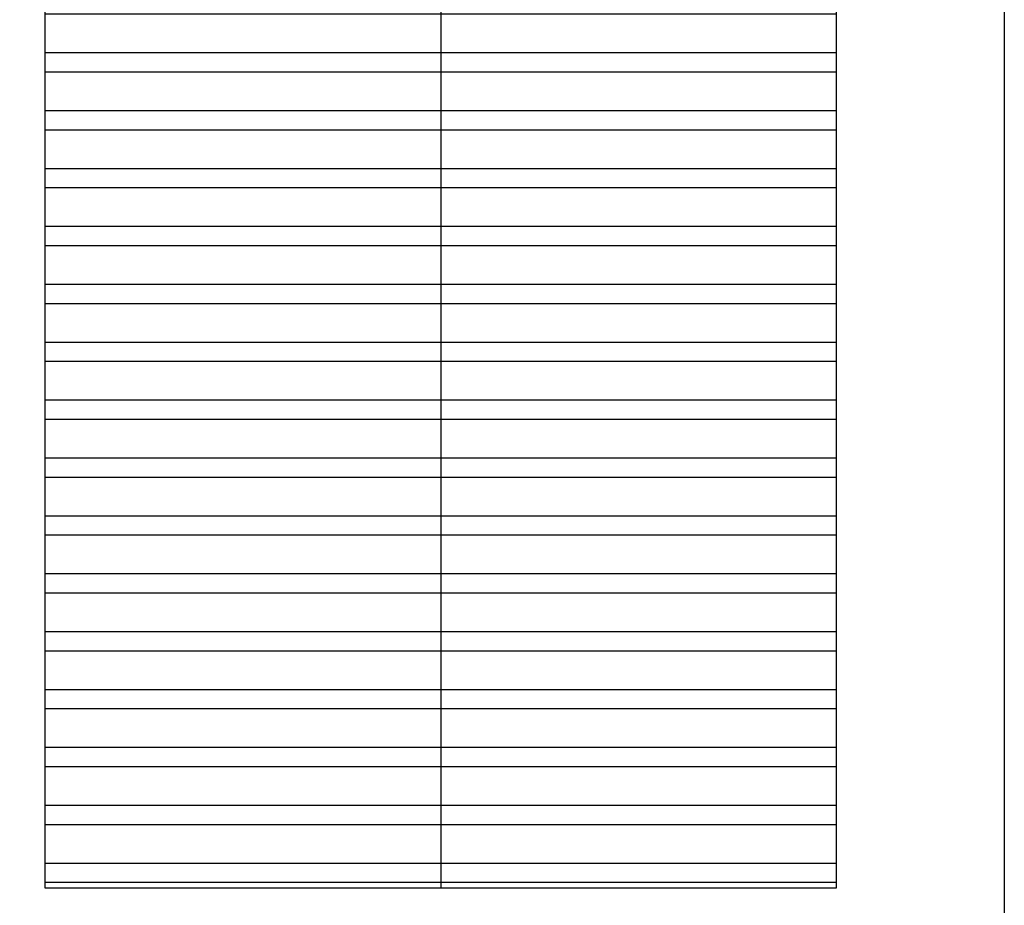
# Model space of a CAD drawing. Header units: millimetres. Extents: x 2161 to 2648, y 395 to 538.
# Tile 19 of 30: x 2401 to 2421, y 412 to 429. Entities that reach past the tile are written whole.
import ezdxf

# ---------------------------------------------------------------- set-up
doc = ezdxf.new("R2010")
doc.units = ezdxf.units.MM
doc.linetypes.add('ACAD_ISO04W100', pattern=[30, 24, -3, 0, -3])
doc.layers.add('Cotas', color=3, linetype='Continuous')
doc.layers.add('PAREDE', color=6, linetype='Continuous')

msp = doc.modelspace()

# ---------------------------------------------------------------- hatches: boundary and pattern name
at = {"layer": 'PAREDE', "linetype": 'ACAD_ISO04W100'}
h = msp.add_hatch(dxfattribs=at)
h.set_pattern_fill('ANSI32', color=1, scale=0.1222, angle=135)
h.paths.add_polyline_path([(2289.5797, 515.89502), (2278.8558, 515.89502), (2278.8558, 437.73159), (2289.5797, 437.73159)])
h.paths.add_polyline_path([(2300.30361, 515.89502), (2289.5797, 515.89502), (2289.5797, 437.73159), (2300.30361, 437.73159)])
h.paths.add_polyline_path([(2410.20418, 516.91406), (2402.25235, 516.91406), (2402.25235, 465.42299), (2410.20418, 465.42299)])
h.paths.add_polyline_path([(2418.15602, 516.91406), (2410.20418, 516.91406), (2410.20418, 465.42299), (2418.15602, 465.42299)])
h.paths.add_polyline_path([(2409.82096, 452.31428), (2401.86912, 452.31428), (2401.86912, 411.92425), (2409.82096, 411.92425)])
h.paths.add_polyline_path([(2417.7728, 452.31428), (2409.82096, 452.31428), (2409.82096, 411.92425), (2417.7728, 411.92425)])
h.paths.add_polyline_path([(2377.88234, 451.72407), (2366.54011, 451.72407), (2366.54011, 412.34997), (2377.88234, 412.34997)])
h.paths.add_polyline_path([(2366.54011, 451.72407), (2355.19789, 451.72407), (2355.19789, 412.34997), (2366.54011, 412.34997)])

# ---------------------------------------------------------------- linework, layer by layer
at = {"layer": 'Cotas', "color": 0}
msp.add_line((2409.82096, 452.31428), (2409.82096, 411.92425), dxfattribs=at)
at = {"layer": 'Cotas'}
msp.add_lwpolyline([(2258.74555, 519.73852), (2421.14994, 519.73852), (2421.14994, 402.77527), (2258.74555, 402.77527)], close=True, dxfattribs=at)
at = {"layer": 'Cotas', "color": 0}
msp.add_lwpolyline([(2401.86912, 452.31428), (2417.7728, 452.31428), (2417.7728, 411.92425), (2401.86912, 411.92425)], close=True, dxfattribs=at)

doc.saveas('drawing.dxf')
